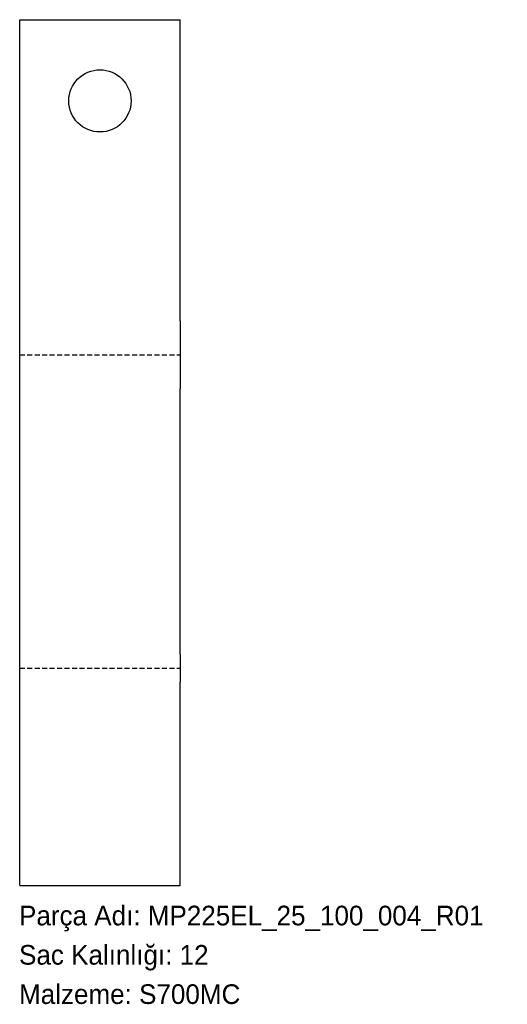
# Model space of a CAD drawing. Header units: millimetres. Extents: x 0 to 298, y -72 to 529.
import ezdxf

# ---------------------------------------------------------------- set-up
doc = ezdxf.new("R2010")
doc.units = ezdxf.units.MM
for name, pattern in [('SLD-Katı', [0]), ('SLD-Kesik', [4.572, 3.048, -1.524]), ('SLD-Sürekli', [0])]:
    doc.linetypes.add(name, pattern=pattern)
doc.layers.add('METIN', color=96, linetype='SLD-Katı')
doc.styles.add('SLDTEXTSTYLE0', font='ARIAL.TTF', dxfattribs={"width": 0.948, "bigfont": 'bigfont'})
doc.styles.add('SLDTEXTSTYLE1', font='ARIAL.TTF', dxfattribs={"width": 0.948})

msp = doc.modelspace()

# ---------------------------------------------------------------- linework, layer by layer
at = {"color": 7, "linetype": 'SLD-Sürekli', "lineweight": 25}
for p, q in [((0.4, 529.11), (98.4, 529.11)), ((0.4, 345.11), (0.4, 529.11)), ((98.4, 345.11), (98.4, 529.11)), ((0.4, 303.62), (0.4, 345.11)), ((98.4, 345.11), (98.4, 303.62)), ((0.4, 141.56), (0.4, 303.62)), ((98.4, 141.56), (98.4, 303.62)), ((0.4, 124.47), (0.4, 141.56)), ((98.4, 141.56), (98.4, 124.47)), ((0.4, 0.4), (0.4, 124.47)), ((98.4, 0.4), (98.4, 124.47)), ((0.4, 0.4), (98.4, 0.4))]:
    msp.add_line(p, q, dxfattribs=at)
at = {"color": 7, "linetype": 'SLD-Kesik'}
for p, q in [((0.4, 324.37), (98.4, 324.37)), ((0.4, 133.01), (98.4, 133.01))]:
    msp.add_line(p, q, dxfattribs=at)
at = {"color": 7, "linetype": 'SLD-Sürekli', "lineweight": 25}
msp.add_circle((49.4, 479.52), 19, dxfattribs=at)

# ---------------------------------------------------------------- texts
at = {"layer": 'METIN', "char_height": 12, "attachment_point": 1}
for s, insert, style in [('Parça Adı: MP225EL_25_100_004_R01', (0, -12.03), 'SLDTEXTSTYLE0'), ('Sac Kalınlığı: 12', (0, -36.03), 'SLDTEXTSTYLE0'), ('Malzeme: S700MC', (0, -60.03), 'SLDTEXTSTYLE1')]:
    msp.add_mtext(s, dxfattribs=dict(at, insert=insert, style=style))

doc.saveas('drawing.dxf')
